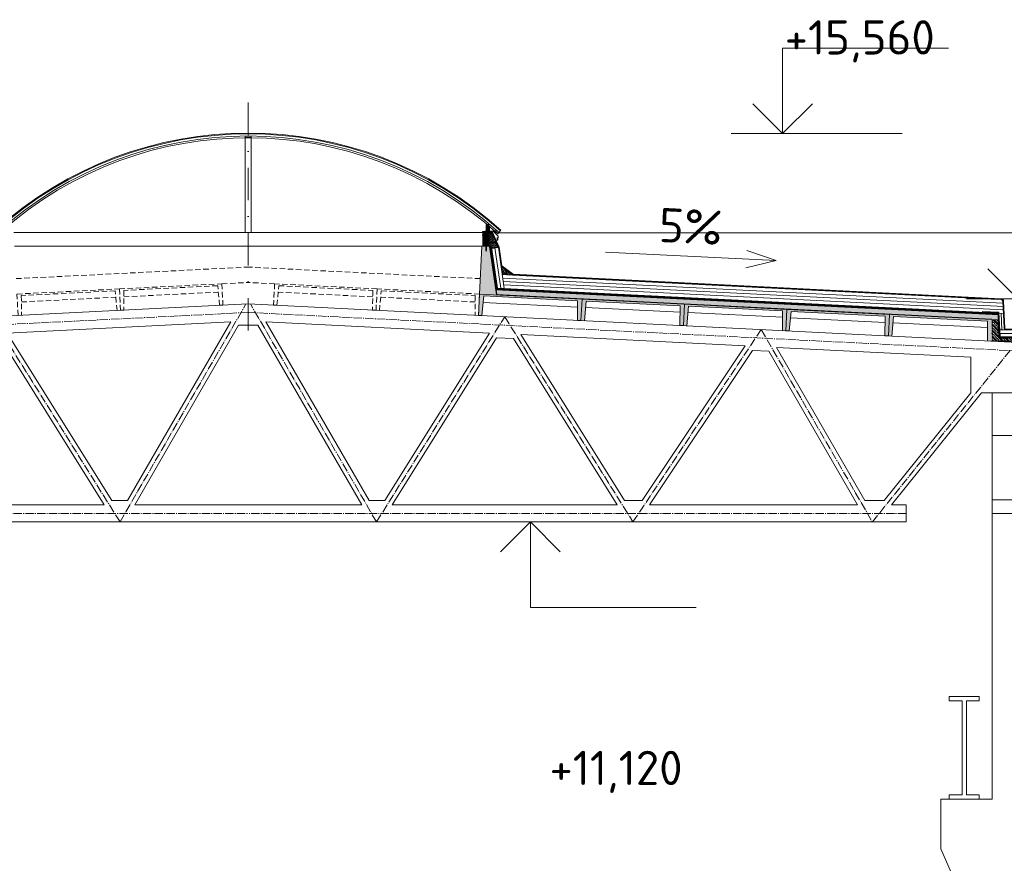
# Model space of a CAD drawing. Header units: millimetres. Extents: x -746391 to 410178, y -169697 to 100555.
# Tile 171 of 179: x 377954 to 389471, y -159378 to -149515. Entities that reach past the tile are written whole.
import ezdxf
from ezdxf.enums import TextEntityAlignment as Align

# ---------------------------------------------------------------- set-up
doc = ezdxf.new("R2010")
doc.units = ezdxf.units.MM
for name, pattern in [('AM_DIN_G_W050', [13.75, 9.75, -1.5, 1, -1.5]), ('CARKOVANA', [5, 3, -2]), ('CENTERX2', [101.6, 63.5, -12.7, 12.7, -12.7]), ('DASHDOT', [25.4, 12.7, -6.35, 0, -6.35]), ('HIDDEN', [9.525, 6.35, -3.175])]:
    doc.linetypes.add(name, pattern=pattern)
doc.layers.get('0').update_dxf_attribs({"color": 9})
doc.layers.add('_____detaily', color=9, linetype='Continuous')
doc.layers.add('A99_N_leg', color=9, linetype='Continuous')
for name, color, linetype, lineweight in [('A99_N_kce-pohl', 9, 'Continuous', 9), ('A99_N_kce-rez-sil', 9, 'Continuous', 18), ('A99_N_kce-rez-ten', 9, 'Continuous', 9), ('A99_N_koty-200-vysk', 9, 'Continuous', 9), ('A99_N_sraf', 9, 'Continuous', 0), ('A99_S_kce-pohl', 9, 'Continuous', 5), ('A99_S_kce-rez-sil', 9, 'Continuous', 15), ('A99_S_kce-rez-ten', 9, 'Continuous', 9), ('A99_S_osy', 9, 'CENTERX2', 5), ('A99_S_sraf', 9, 'Continuous', 9)]:
    doc.layers.add(name, color=color, linetype=linetype, lineweight=lineweight)
doc.styles.add('A99_kota', font='isocpeur.ttf', dxfattribs={"height": 2})
doc.styles.add('ad_popis 100', font='isocpeur.ttf', dxfattribs={"height": 200})
doc.linetypes.add('IZOLACE', pattern='A,0.00254,-2.54,[134,ltypeshp.shx,S=2.54,R=0,X=-2.54,Y=0],-5.08,[134,ltypeshp.shx,S=2.54,R=180,X=2.54,Y=0],-2.54', length=10.16254)

# ---------------------------------------------------------------- blocks, each defined once
blk = doc.blocks.new('*U27')
at = {"color": 0, "linetype": 'ByBlock', "lineweight": -2}
blk.add_line((-3, 0), (7, 0), dxfattribs=at)
for points in [[(-1.75, -1.75), (0, 0), (1.75, -1.75)], [(0, 0), (0, -5), (0, -5), (9.7, -5)]]:
    blk.add_lwpolyline(points, dxfattribs=at)
at = {"color": 0, "linetype": 'ByBlock', "lineweight": -2, "style": 'A99_kota'}
for tag, p in [('VYSKA', (9.2, -2.25)), ('POPIS', (9.2, -5.5))]:
    blk.add_attdef(tag, text='', height=2, dxfattribs=at).set_placement(p, align=Align.TOP_RIGHT)
blk = doc.blocks.new('*U21')
at = {"color": 0, "linetype": 'ByBlock', "lineweight": -2}
blk.add_line((-3, 0), (7, 0), dxfattribs=at)
for points in [[(0, 0), (0, 5), (0, 5), (9.7, 5)], [(-1.75, 1.75), (0, 0), (1.75, 1.75)]]:
    blk.add_lwpolyline(points, dxfattribs=at)
at = {"color": 0, "linetype": 'ByBlock', "lineweight": -2, "style": 'A99_kota'}
for tag, p in [('VYSKA', (9.2, 7.75)), ('POPIS', (9.2, 4.5))]:
    blk.add_attdef(tag, text='', height=2, dxfattribs=at).set_placement(p, align=Align.TOP_RIGHT)
blk = doc.blocks.new('Befestiger_gross')
at = {"layer": '_____detaily', "linetype": 'Continuous', "lineweight": -2}
for p, q in [((1, -1), (0, 0)), ((1, 0), (0, 0)), ((1, -1), (0, 0)), ((1, 0), (0, 0)), ((2, 0), (1, 0)), ((1, 0), (1, 0)), ((1, 0), (1, 0)), ((2, 0), (1, 0)), ((1, 0), (1, 0)), ((1, 0), (1, 0)), ((2, 1), (2, 0)), ((2, 1), (2, 0)), ((2, 1), (2, 0)), ((2, -1), (2, 1)), ((3, 0), (2, 0)), ((3, 0), (2, 0)), ((3, 1), (4, 0)), ((3, 1), (3, 0)), ((3, 1), (4, 0)), ((3, -1), (3, 1)), ((4, -1), (5, 1)), ((5, 0), (4, 0)), ((5, 0), (4, 0)), ((5, 1), (5, 0)), ((6, 0), (5, 0)), ((5, 0), (5, 1)), ((5, -1), (6, 1)), ((5, 1), (5, 0)), ((6, 0), (5, 0)), ((7, 1), (6, 1)), ((6, 1), (6, 1)), ((6, 1), (6, 1)), ((6, 0), (6, 1)), ((7, 1), (6, 1)), ((6, 1), (6, 1)), ((6, 1), (6, 1)), ((6, -1), (7, 1)), ((7, 1), (7, 1)), ((8, 1), (7, 1)), ((7, 1), (7, 1)), ((7, 1), (7, 1)), ((8, 1), (7, 1)), ((8, 1), (8, 1)), ((9, 1), (8, 1)), ((8, 1), (8, 1)), ((8, 1), (8, 1)), ((8, -1), (8, 1)), ((9, 1), (8, 1)), ((9, 1), (10, 1)), ((9, 1), (9, 1)), ((9, 1), (10, 1)), ((9, -1), (9, 1)), ((10, 1), (10, 1)), ((11, 1), (10, 1)), ((10, -1), (11, 1)), ((10, 1), (10, 1)), ((11, 1), (11, 0)), ((11, 1), (11, 0)), ((11, -1), (12, 1)), ((12, 0), (11, 0)), ((12, 0), (11, 0)), ((12, 1), (12, 0)), ((12, 1), (12, 0)), ((12, 1), (12, 0)), ((12, -1), (13, 1)), ((13, 0), (12, 0)), ((13, 0), (12, 0)), ((13, 1), (13, 0)), ((14, 0), (13, 0)), ((13, 1), (13, 0)), ((13, 1), (13, 0)), ((14, 0), (13, 0)), ((15, 1), (14, 1)), ((14, 1), (14, 1)), ((14, 1), (14, 1)), ((14, 1), (14, 0)), ((15, 1), (14, 1)), ((14, 1), (14, 1)), ((14, 1), (14, 1)), ((14, -1), (14, 1)), ((15, 1), (16, 1)), ((15, 1), (15, 1)), ((15, 1), (16, 1)), ((15, -1), (15, 1)), ((16, 1), (16, 1)), ((17, 1), (16, 1)), ((16, 1), (16, 1)), ((16, -1), (17, 1)), ((17, 1), (17, 1)), ((18, 1), (17, 1)), ((17, 1), (17, 1)), ((18, 1), (17, 1)), ((17, -1), (18, 1)), ((18, 1), (18, 1)), ((19, 1), (18, 1)), ((18, 1), (18, 1)), ((18, 1), (18, 1)), ((19, 1), (18, 1)), ((18, -1), (19, 1)), ((20, 1), (19, 1)), ((19, 1), (19, 1)), ((19, 1), (19, 1)), ((20, 1), (19, 1)), ((19, -1), (20, 1)), ((19, 1), (19, 1)), ((21, 1), (20, 1)), ((20, 1), (20, 1)), ((20, 1), (20, 1)), ((20, 1), (20, 1)), ((21, 1), (20, 1)), ((20, 1), (20, 1)), ((20, 1), (20, 1)), ((21, 1), (21, 1)), ((22, 1), (21, 1)), ((21, 1), (21, 1)), ((21, 1), (21, 1)), ((21, -1), (21, 1)), ((22, 1), (21, 1)), ((22, 1), (23, 1)), ((22, 1), (22, 1)), ((22, 1), (23, 1)), ((22, -1), (22, 1)), ((24, 1), (23, 1)), ((24, 1), (23, 1)), ((23, -1), (24, 1)), ((24, 1), (24, 1)), ((25, 1), (24, 1)), ((24, 1), (24, 1)), ((24, 1), (24, 1)), ((25, 1), (24, 1)), ((24, -1), (25, 1)), ((25, 1), (25, 1)), ((26, 1), (25, 1)), ((25, 1), (25, 1)), ((25, 1), (25, 1)), ((26, 1), (25, 1)), ((25, -1), (26, 1)), ((26, 1), (26, 1)), ((27, 1), (26, 1)), ((26, 1), (26, 1)), ((26, 1), (26, 1)), ((27, 1), (26, 1)), ((28, 0), (27, 0)), ((27, 1), (27, 0)), ((27, 1), (27, 1)), ((28, 0), (27, 0)), ((27, 1), (27, 0)), ((27, -1), (27, 1)), ((28, 1), (29, 0)), ((28, 1), (28, 0)), ((28, 1), (29, 0)), ((28, -1), (28, 1)), ((29, 0), (29, 0)), ((29, 0), (29, 0)), ((30, 1), (29, 0)), ((29, 0), (29, 0)), ((29, 0), (29, 0)), ((29, -1), (30, 1)), ((30, 1), (30, 0)), ((31, 0), (30, 0)), ((30, 1), (30, 0)), ((31, 0), (30, 0)), ((30, -1), (31, 1)), ((31, 1), (31, 0)), ((32, 0), (31, 0)), ((31, 1), (31, 0)), ((31, 1), (31, 0)), ((32, 0), (31, 0)), ((31, -1), (32, 1)), ((32, 1), (32, 0)), ((33, 0), (32, 0)), ((32, 1), (32, 0)), ((32, 1), (32, 0)), ((33, 0), (32, 0)), ((32, -1), (33, 1)), ((33, 1), (33, 0)), ((34, 0), (33, 0)), ((33, 1), (33, 0)), ((33, 1), (33, 0)), ((34, 0), (33, 0)), ((34, 1), (34, 0)), ((36, 0), (34, 0)), ((34, 1), (34, 0)), ((34, -1), (34, 1)), ((34, 1), (34, 0)), ((36, 0), (34, 0)), ((36, 0), (37, 1)), ((36, 0), (37, 1)), ((37, -1), (37, 1)), ((37, -1), (37, 1)), ((2, -1), (1, -1)), ((2, -1), (1, -1)), ((2, -1), (2, -1)), ((3, -1), (2, -1)), ((2, -1), (2, -1)), ((2, -1), (2, -1)), ((3, -1), (2, -1)), ((3, -1), (3, -1)), ((4, -1), (3, -1)), ((3, -1), (3, -1)), ((3, -1), (3, -1)), ((4, -1), (3, -1)), ((5, 0), (4, 0)), ((4, 0), (4, -1)), ((5, 0), (4, 0)), ((4, -1), (4, -1)), ((4, -1), (4, -1)), ((6, 0), (5, 0)), ((5, 0), (5, -1)), ((5, 0), (5, -1)), ((6, 0), (5, 0)), ((5, 0), (5, -1)), ((6, 0), (6, -1)), ((7, 0), (6, -1)), ((6, 0), (6, -1)), ((7, 0), (7, 0)), ((7, 0), (8, -1)), ((7, 0), (7, 0)), ((7, 0), (8, -1)), ((9, 0), (8, 0)), ((8, 0), (8, -1)), ((9, 0), (8, 0)), ((9, 0), (9, -1)), ((10, 0), (9, 0)), ((9, 0), (9, -1)), ((9, 0), (9, -1)), ((10, 0), (9, 0)), ((10, 0), (10, -1)), ((10, 0), (10, -1)), ((11, -1), (10, -1)), ((10, -1), (10, -1)), ((11, -1), (10, -1)), ((11, -1), (11, -1)), ((12, -1), (11, -1)), ((11, -1), (11, -1)), ((11, -1), (11, -1)), ((12, -1), (11, -1)), ((13, 0), (12, -1)), ((12, -1), (12, -1)), ((12, -1), (12, -1)), ((13, 0), (13, 0)), ((13, 0), (14, -1)), ((13, 0), (13, 0)), ((13, 0), (14, -1)), ((15, 0), (14, 0)), ((14, 0), (14, -1)), ((15, 0), (14, 0)), ((15, 0), (15, -1)), ((16, 0), (15, 0)), ((15, 0), (15, -1)), ((15, 0), (15, -1)), ((16, 0), (15, 0)), ((16, 0), (16, -1)), ((17, 0), (16, 0)), ((16, 0), (16, -1)), ((16, 0), (16, -1)), ((17, 0), (16, 0)), ((17, 0), (17, -1)), ((18, 0), (17, 0)), ((17, 0), (17, -1)), ((17, 0), (17, -1)), ((18, 0), (17, 0)), ((19, 0), (18, 0)), ((18, 0), (18, -1)), ((18, 0), (18, -1)), ((19, 0), (18, 0)), ((18, 0), (18, -1)), ((19, 0), (19, -1)), ((20, 0), (19, -1)), ((19, 0), (19, -1)), ((21, 0), (20, 0)), ((21, 0), (20, 0)), ((21, 0), (21, -1)), ((22, 0), (21, 0)), ((21, 0), (21, -1)), ((21, 0), (21, -1)), ((22, 0), (21, 0)), ((22, 0), (22, -1)), ((23, 0), (22, 0)), ((22, 0), (22, -1)), ((22, 0), (22, -1)), ((23, 0), (22, 0)), ((23, 0), (23, -1)), ((24, 0), (23, 0)), ((23, 0), (23, -1)), ((23, 0), (23, -1)), ((24, 0), (23, 0)), ((24, 0), (24, -1)), ((25, 0), (24, 0)), ((24, 0), (24, -1)), ((24, 0), (24, -1)), ((25, 0), (24, 0)), ((25, 0), (25, -1)), ((25, 0), (25, -1)), ((26, -1), (25, -1)), ((26, -1), (27, -1)), ((26, -1), (26, -1)), ((26, -1), (27, -1)), ((26, -1), (26, -1)), ((28, -1), (27, -1)), ((27, -1), (27, -1)), ((28, -1), (27, -1)), ((29, -1), (28, -1)), ((28, -1), (28, -1)), ((28, -1), (28, -1)), ((29, -1), (28, -1)), ((28, -1), (28, -1)), ((29, -1), (29, -1)), ((30, -1), (29, -1)), ((29, -1), (29, -1)), ((29, -1), (29, -1)), ((30, -1), (29, -1)), ((30, -1), (30, -1)), ((31, -1), (30, -1)), ((30, -1), (30, -1)), ((30, -1), (30, -1)), ((31, -1), (30, -1)), ((31, -1), (31, -1)), ((32, -1), (31, -1)), ((31, -1), (31, -1)), ((31, -1), (31, -1)), ((32, -1), (31, -1)), ((32, -1), (32, -1)), ((33, -1), (32, -1)), ((32, -1), (32, -1)), ((34, -1), (33, -1)), ((34, -1), (33, -1)), ((37, -1), (34, -1)), ((34, -1), (34, -1)), ((37, -1), (34, -1)), ((34, -1), (34, -1)), ((34, -1), (34, -1)), ((37, -1), (37, -1)), ((37, -1), (37, -1))]:
    blk.add_line(p, q, dxfattribs=at)

msp = doc.modelspace()

# ---------------------------------------------------------------- hatches: boundary and pattern name
at = {"layer": 'A99_N_kce-rez-ten', "lineweight": 0, "transparency": 33554562}
h = msp.add_hatch(dxfattribs=at)
h.set_pattern_fill('ANSI31', color=1, scale=50, angle=-90)
h.set_pattern_definition([(45, (343442.8334, -156582.5), (-4.4194174, 4.4194174), [])])
h.paths.add_polyline_path([(383385, -152002.5), (383385, -152162.5), (383370, -152162.5), (383370, -152002.5)])
h = msp.add_hatch(dxfattribs=at)
h.set_pattern_fill('ANSI31', color=1, scale=50, angle=-90)
h.set_pattern_definition([(45, (343370.3334, -156582.5), (-4.4194174, 4.4194174), [])])
h.paths.add_polyline_path([(383480, -152022.5), (383385, -152022.5), (383385, -152002.5), (383472.5, -152002.5)])
at = {"layer": 'A99_N_kce-rez-ten', "lineweight": 0}
for points in [[(383410, -151983.2), (383425, -151983.2), (383425, -151984.2), (383410, -151984.2)], [(383410, -152025.5), (383425, -152025.5), (383425, -152024.5), (383410, -152024.5)], [(383402.5, -152151.5), (383417.5, -152151.5), (383417.5, -152152.5), (383402.5, -152152.5)]]:
    msp.add_hatch(color=1, dxfattribs=at).paths.add_polyline_path(points)
at = {"layer": 'A99_N_kce-rez-ten', "linetype": 'Continuous', "lineweight": 0}
h = msp.add_hatch(dxfattribs=at)
h.set_pattern_fill('HONEY', color=1, scale=0.25, angle=-90, style=2)
h.set_pattern_definition([(360, (-672686, 52678), (9.375, 5.41265875), [6.25, -12.5]), (120, (-672686, 52678), (-9.37499998, 5.412658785), [6.25, -12.5]), (60, (-672686, 52678), (2e-08, 10.825317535), [-12.5, 6.25])])
h.paths.add_polyline_path([(383441, -151986), (383411, -151986), (383411, -151911), (383437, -151911), (383437.5, -151968.5), (383441, -151968.5)])
h = msp.add_hatch(dxfattribs=at)
h.set_pattern_fill('HONEY', color=1, scale=0.25, angle=-90, style=2)
h.set_pattern_definition([(360, (-672660, 52557.5), (9.375, 5.41265875), [6.25, -12.5]), (120, (-672660, 52557.5), (-9.37499998, 5.412658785), [6.25, -12.5]), (60, (-672660, 52557.5), (2e-08, 10.825317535), [-12.5, 6.25])])
h.paths.add_polyline_path([(383443, -152024.5), (383442, -152160.5), (383387, -152160.5), (383387, -152024.5)])
at = {"layer": 'A99_N_sraf', "lineweight": 0, "transparency": 33554562}
h = msp.add_hatch(dxfattribs=at)
h.set_pattern_fill('HONEY', color=1, scale=75, angle=-90)
h.set_pattern_definition([(270, (344327.5, 52557.5), (8.11898812, -14.0625), [9.375, -18.75]), (30, (344327.5, 52557.5), (8.11898818, 14.06249997), [9.375, -18.75]), (330, (344327.5, 52557.5), (16.2379763, -3e-08), [-18.75, 9.375])])
h.paths.add_polyline_path([(383445, -152022.5), (383483.9, -152022.5), (383553.2, -152178), (383474, -152189.4), (383445, -152162.5)])
h = msp.add_hatch(dxfattribs=at)
h.set_pattern_fill('HONEY', color=1, scale=75, angle=-90)
h.set_pattern_definition([(182.86, (377480.347, -152504.48), (-13.639882, -8.810534), [9.375, -18.75]), (302.86, (377480.347, -152504.48), (14.450087, -7.407217), [9.375, -18.75]), (242.86, (377480.347, -152504.48), (0.810205, -16.217751), [-18.75, 9.375])])
h.paths.add_polyline_path([(383720.6, -152501.8), (383599.3, -152495.7), (383585.2, -152399)])
at = {"layer": 'A99_S_sraf', "lineweight": 0, "transparency": 33554687}
h = msp.add_hatch(dxfattribs=at)
h.set_pattern_fill('ZELEZOBETON', color=256, scale=10, angle=-90)
h.set_pattern_definition([(45, (325417.5, -156297.5), (-35.35534, 35.35534), []), (45, (325431.64, -156297.5), (-35.35534, 35.35534), []), (45, (325459.926, -156297.5), (-21.213203, 49.497475), [20, -10, 0, -10])])
h.paths.add_polyline_path([(389325.4, -153022.1), (389322.3, -153083), (389315.5, -153220.6), (389312.9, -153271.8), (389272.9, -153269.8), (389274.4, -153039.6), (388175.8, -152984.7), (388154.3, -153213.9), (388074.4, -153209.9), (388075.9, -152979.7), (386977.3, -152924.8), (386955.8, -153153.9), (386875.9, -153149.9), (386877.4, -152919.8), (385778.8, -152864.9), (385757.3, -153094), (385677.4, -153090), (385678.9, -152859.9), (384580.3, -152805.1), (384558.8, -153034.3), (384478.9, -153030.1), (384480.4, -152800.1), (383381.8, -152745.2), (383360.3, -152974.1), (383320.4, -152972.1), (383360.8, -152163.4), (383450.7, -152167.9), (383532.6, -152732.7)])
at = {"layer": 'A99_S_sraf', "linetype": 'Continuous', "lineweight": 0, "ltscale": 2, "transparency": 33554562}
h = msp.add_hatch(dxfattribs=at)
h.set_pattern_fill('BETON-LEHKY', color=256, scale=10, angle=-90)
h.set_pattern_definition([(47.86, (353943.26, -153011.388), (-29.660305, 26.83778), []), (2.86, (353987.61, -152995.907), (26.837778, 29.660305), [5, -51.568542]), (47.86, (353992.604, -152995.657), (-29.660305, 26.83778), [5, -35]), (92.86, (353995.958, -152991.95), (-29.660305, 26.837778), [5, -51.568542]), (137.86, (353995.71, -152986.956), (-26.83778, -29.660305), [5, -35]), (2.86, (353987.008, -152983.85), (26.837778, 29.660305), [5, -51.568542]), (47.86, (353983.653, -152987.56), (-29.660305, 26.83778), [5, -35]), (92.86, (353983.902, -152992.552), (-29.660305, 26.837778), [5, -51.568542]), (137.86, (353987.61, -152995.907), (-26.83778, -29.660305), [5, -35]), (47.86, (353999.87, -152978.63), (-29.660305, 26.83778), [10, -30])])
h.paths.add_polyline_path([(389408.3, -152966.1), (383545.6, -152673.3), (383542.8, -152728.2), (389405.5, -153021.1)])
at = {"layer": 'A99_S_sraf', "lineweight": 0, "transparency": 33554687}
h = msp.add_hatch(dxfattribs=at)
h.set_pattern_fill('ZELEZOBETON', color=256, scale=10, angle=-90)
h.set_pattern_definition([(315, (-199372.5, 136312.5), (35.355339, 35.355339), []), (315, (-199372.5, 136298.36), (35.355339, 35.355339), []), (315, (-199372.5, 136270.074), (49.4974747, 21.2132034), [20, -10, 0, -10])])
h.paths.add_polyline_path([(389627.5, -153272.5), (389627.5, -153237.5), (389407.5, -153237.5), (389397.5, -153022.5), (389327.5, -153022.5), (389327.5, -153272.5)])
h.paths.add_polyline_path([(389927.5, -153272.5), (389927.5, -153022.5), (389857.5, -153022.5), (389847.5, -153237.5), (389627.5, -153237.5), (389627.5, -153272.5)])

# ---------------------------------------------------------------- linework, layer by layer
at = {"layer": 'A99_N_kce-pohl', "lineweight": 5}
for points in [[(380592.5, -150892.5), (380592.5, -152002.5)], [(380662.5, -150892.5), (380662.5, -152002.5)], [(377887, -152002.5), (380627.5, -152002.5)], [(383370, -152002.5), (380627.5, -152002.5)], [(383537.5, -152062.5), (383537.5, -152092.5), (383547.5, -152092.5), (383552.5, -152047.5), (383492.5, -151987.5), (383447.5, -151987.5), (383447.5, -151957.5)]]:
    msp.add_lwpolyline(points, dxfattribs=at)
at = {"layer": 'A99_N_kce-pohl', "linetype": 'Continuous'}
for points in [[(383517.1, -151991.8), (383547, -152018.5), (383560.3, -152003.5), (383530.4, -151976.9)], [(383520.6, -151991.6), (383546.8, -152014.9), (383556.7, -152003.7), (383530.6, -151980.4)]]:
    msp.add_lwpolyline(points, close=True, dxfattribs=at)
for points in [[(383547, -152018.5), (383517.1, -151991.8)], [(383560.3, -152003.5), (383583.6, -151977.4)]]:
    msp.add_lwpolyline(points, dxfattribs=at)
at = {"layer": 'A99_N_kce-pohl'}
msp.add_lwpolyline([(383547.5, -152007.3), (395697.5, -152007.3)], dxfattribs=at)
at = {"layer": 'A99_N_kce-pohl', "linetype": 'Continuous', "lineweight": 0}
msp.add_lwpolyline([(383553.2, -152178), (383483.9, -152022.5), (383445, -152022.5), (383445, -152162.5), (383474, -152189.4)], close=True, dxfattribs=at)
at = {"layer": 'A99_N_kce-pohl', "linetype": 'Continuous', "lineweight": 5}
for radius, start, end in [(4410, 47.90791, 132.09209), (4355, 47.90451, 131.56924)]:
    msp.add_arc((380627.5, -155250), radius, start, end, dxfattribs=at)
at = {"layer": 'A99_N_kce-rez-sil', "color": 1, "lineweight": 9}
msp.add_lwpolyline([(380592.5, -150877.5), (380592.5, -150892.5), (380662.5, -150892.5), (380662.5, -150877.5)], close=True, dxfattribs=at)
at = {"layer": 'A99_N_kce-rez-sil', "color": 1, "linetype": 'Continuous', "lineweight": 5}
for radius, start, end in [(4400, 47.90791, 132.09209), (4375, 47.90603, 132.09397)]:
    msp.add_arc((380627.5, -155250), radius, start, end, dxfattribs=at)
at = {"layer": 'A99_N_kce-rez-ten', "color": 1, "lineweight": 0}
for p, q in [((383413.1, -151981.9), (383409.5, -151982.2)), ((383409.5, -151983.2), (383409.5, -151982.2)), ((383409.5, -151983.2), (383409.5, -151982.2)), ((383425.5, -151983.2), (383409.5, -151983.2)), ((383410, -151983.2), (383425, -151983.2)), ((383410, -151984.2), (383410, -151983.2)), ((383425, -151984.2), (383410, -151984.2)), ((383412.5, -151981.9), (383412.5, -151981.4)), ((383412.5, -151981.4), (383422.5, -151981.4)), ((383412.5, -151981.9), (383422.5, -151981.9)), ((383413.1, -151981.1), (383413.1, -151978.7)), ((383413.1, -151981.9), (383421.8, -151981.9)), ((383413.9, -151977.9), (383421, -151977.9)), ((383414.4, -152022.5), (383414.4, -151984.2)), ((383415.5, -151981), (383415.5, -151978.7)), ((383415.5, -151981.1), (383415.5, -151978.7)), ((383419.4, -151981.1), (383419.4, -151978.7)), ((383420.7, -152022.5), (383420.7, -151984.2)), ((383421.8, -151981.1), (383421.8, -151978.7)), ((383425.5, -151982.2), (383421.8, -151981.9)), ((383422.5, -151981.9), (383422.5, -151981.4)), ((383425, -151983.2), (383425, -151984.2)), ((383425, -151984.2), (383425, -151983.2)), ((383425.5, -151983.2), (383425.5, -151982.2)), ((383425.5, -151983.2), (383425.5, -151982.2)), ((383409.5, -152025.5), (383409.5, -152026.5)), ((383425.5, -152025.5), (383409.5, -152025.5)), ((383409.5, -152025.5), (383409.5, -152026.5)), ((383413.1, -152026.9), (383409.5, -152026.5)), ((383425, -152024.5), (383410, -152024.5)), ((383410, -152024.5), (383410, -152025.5)), ((383410, -152025.5), (383425, -152025.5)), ((383412.5, -152026.9), (383412.5, -152027.4)), ((383412.5, -152026.9), (383422.5, -152026.9)), ((383412.5, -152027.4), (383422.5, -152027.4)), ((383413.1, -152026.9), (383421.8, -152026.9)), ((383413.1, -152027.7), (383413.1, -152030)), ((383413.9, -152030.8), (383421, -152030.8)), ((383415.3, -152030.8), (383414.4, -152031.3)), ((383420.7, -152032.4), (383414.4, -152031.3)), ((383415.3, -152031.8), (383414.4, -152031.3)), ((383415.3, -152032.6), (383414.4, -152033.1)), ((383420.7, -152034.2), (383414.4, -152033.1)), ((383415.3, -152033.6), (383414.4, -152033.1)), ((383415.3, -152034.4), (383414.4, -152034.9)), ((383420.7, -152036), (383414.4, -152034.9)), ((383415.3, -152035.4), (383414.4, -152034.9)), ((383415.3, -152036.2), (383414.4, -152036.7)), ((383420.7, -152037.8), (383414.4, -152036.7)), ((383415.3, -152037.2), (383414.4, -152036.7)), ((383415.3, -152038), (383414.4, -152038.5)), ((383420.7, -152039.6), (383414.4, -152038.5)), ((383415.3, -152039), (383414.4, -152038.5)), ((383415.3, -152039.8), (383414.4, -152040.3)), ((383420.7, -152041.4), (383414.4, -152040.3)), ((383415.3, -152040.8), (383414.4, -152040.3)), ((383415.3, -152041.6), (383414.4, -152042.1)), ((383420.7, -152043.2), (383414.4, -152042.1)), ((383415.3, -152042.6), (383414.4, -152042.1)), ((383415.3, -152043.4), (383414.6, -152043.7)), ((383419.8, -152043.7), (383414.6, -152043.7)), ((383419.8, -152031.9), (383415.3, -152030.8)), ((383419.8, -152032.9), (383415.3, -152031.8)), ((383415.3, -152032.6), (383415.3, -152031.8)), ((383419.8, -152033.7), (383415.3, -152032.6)), ((383419.8, -152034.7), (383415.3, -152033.6)), ((383415.3, -152034.4), (383415.3, -152033.6)), ((383419.8, -152035.5), (383415.3, -152034.4)), ((383419.8, -152036.5), (383415.3, -152035.4)), ((383415.3, -152036.2), (383415.3, -152035.4)), ((383419.8, -152037.3), (383415.3, -152036.2)), ((383419.8, -152038.3), (383415.3, -152037.2)), ((383415.3, -152038), (383415.3, -152037.2)), ((383419.8, -152039.1), (383415.3, -152038)), ((383419.8, -152040.1), (383415.3, -152039)), ((383415.3, -152039.8), (383415.3, -152039)), ((383419.8, -152040.9), (383415.3, -152039.8)), ((383419.8, -152041.9), (383415.3, -152040.8)), ((383415.3, -152041.6), (383415.3, -152040.8)), ((383419.8, -152042.7), (383415.3, -152041.6)), ((383419.8, -152043.7), (383415.3, -152042.6)), ((383415.3, -152043.4), (383415.3, -152042.6)), ((383416.7, -152043.7), (383415.3, -152043.4)), ((383415.4, -152044.4), (383415.3, -152043.7)), ((383419.6, -152044.4), (383415.4, -152044.4)), ((383415.5, -152027.7), (383415.5, -152030)), ((383415.5, -152027.7), (383415.5, -152030)), ((383419.4, -152027.7), (383419.4, -152030)), ((383419.8, -152043.7), (383419.6, -152044.4)), ((383419.8, -152031.9), (383419.8, -152031.1)), ((383420.7, -152032.4), (383419.8, -152031.9)), ((383420.7, -152032.4), (383419.8, -152032.9)), ((383419.8, -152033.7), (383419.8, -152032.9)), ((383420.7, -152034.2), (383419.8, -152033.7)), ((383420.7, -152034.2), (383419.8, -152034.7)), ((383419.8, -152035.5), (383419.8, -152034.7)), ((383420.7, -152036), (383419.8, -152035.5)), ((383420.7, -152036), (383419.8, -152036.5)), ((383419.8, -152037.3), (383419.8, -152036.5)), ((383420.7, -152037.8), (383419.8, -152037.3)), ((383420.7, -152037.8), (383419.8, -152038.3)), ((383419.8, -152039.1), (383419.8, -152038.3)), ((383420.7, -152039.6), (383419.8, -152039.1)), ((383420.7, -152039.6), (383419.8, -152040.1)), ((383419.8, -152040.9), (383419.8, -152040.1)), ((383420.7, -152041.4), (383419.8, -152040.9)), ((383420.7, -152041.4), (383419.8, -152041.9)), ((383419.8, -152042.7), (383419.8, -152041.9)), ((383420.7, -152043.2), (383419.8, -152042.7)), ((383420.7, -152043.2), (383419.8, -152043.7)), ((383425.5, -152026.5), (383421.8, -152026.9)), ((383421.8, -152027.7), (383421.8, -152030)), ((383422.5, -152026.9), (383422.5, -152027.4)), ((383425, -152025.5), (383425, -152024.5)), ((383425, -152024.5), (383425, -152025.5)), ((383425.5, -152025.5), (383425.5, -152026.5)), ((383425.5, -152025.5), (383425.5, -152026.5)), ((383405.6, -152150.1), (383402, -152150.5)), ((383402, -152151.5), (383402, -152150.5)), ((383402, -152151.5), (383402, -152150.5)), ((383418, -152151.5), (383402, -152151.5)), ((383402.5, -152151.5), (383417.5, -152151.5)), ((383402.5, -152152.5), (383402.5, -152151.5)), ((383417.5, -152152.5), (383402.5, -152152.5)), ((383405, -152150.1), (383405, -152149.6)), ((383405, -152149.6), (383415, -152149.6)), ((383405, -152150.1), (383415, -152150.1)), ((383405.6, -152149.3), (383405.6, -152147)), ((383405.6, -152150.1), (383414.3, -152150.1)), ((383406.4, -152146.2), (383413.5, -152146.2)), ((383406.9, -152199.8), (383406.9, -152152.5)), ((383413.2, -152200.2), (383406.9, -152199.1)), ((383407.8, -152200.4), (383406.9, -152200.9)), ((383413.2, -152202), (383406.9, -152200.9)), ((383407.8, -152201.4), (383406.9, -152200.9)), ((383407.8, -152202.2), (383406.9, -152202.7)), ((383413.2, -152203.8), (383406.9, -152202.7)), ((383407.8, -152203.2), (383406.9, -152202.7)), ((383407.8, -152204), (383406.9, -152204.5)), ((383413.2, -152205.6), (383406.9, -152204.5)), ((383407.8, -152205), (383406.9, -152204.5)), ((383407.8, -152205.8), (383406.9, -152206.3)), ((383413.2, -152207.4), (383406.9, -152206.3)), ((383407.8, -152206.8), (383406.9, -152206.3)), ((383407.8, -152207.6), (383406.9, -152208.1)), ((383413.2, -152209.2), (383406.9, -152208.1)), ((383407.8, -152208.6), (383406.9, -152208.1)), ((383407.8, -152209.4), (383406.9, -152209.9)), ((383413.2, -152211), (383406.9, -152209.9)), ((383407.8, -152210.4), (383406.9, -152209.9)), ((383407.8, -152211.2), (383407.1, -152211.5)), ((383412.3, -152211.5), (383407.1, -152211.5)), ((383412.3, -152200.7), (383407.8, -152199.6)), ((383407.8, -152200.4), (383407.8, -152199.6)), ((383412.3, -152201.5), (383407.8, -152200.4)), ((383412.3, -152202.5), (383407.8, -152201.4)), ((383407.8, -152202.2), (383407.8, -152201.4)), ((383412.3, -152203.3), (383407.8, -152202.2)), ((383412.3, -152204.3), (383407.8, -152203.2)), ((383407.8, -152204), (383407.8, -152203.2)), ((383412.3, -152205.1), (383407.8, -152204)), ((383412.3, -152206.1), (383407.8, -152205)), ((383407.8, -152205.8), (383407.8, -152205)), ((383412.3, -152206.9), (383407.8, -152205.8)), ((383412.3, -152207.9), (383407.8, -152206.8)), ((383407.8, -152207.6), (383407.8, -152206.8)), ((383412.3, -152208.7), (383407.8, -152207.6)), ((383412.3, -152209.7), (383407.8, -152208.6)), ((383407.8, -152209.4), (383407.8, -152208.6)), ((383412.3, -152210.5), (383407.8, -152209.4)), ((383412.3, -152211.5), (383407.8, -152210.4)), ((383407.8, -152211.2), (383407.8, -152210.4)), ((383409.2, -152211.5), (383407.8, -152211.2)), ((383407.9, -152212.2), (383407.8, -152211.5)), ((383412.1, -152212.2), (383407.9, -152212.2)), ((383408, -152149.3), (383408, -152147)), ((383408, -152149.3), (383408, -152147)), ((383411.9, -152149.3), (383411.9, -152147)), ((383412.3, -152211.5), (383412.1, -152212.2)), ((383413.2, -152200.2), (383412.3, -152199.7)), ((383413.2, -152200.2), (383412.3, -152200.7)), ((383412.3, -152201.5), (383412.3, -152200.7)), ((383413.2, -152202), (383412.3, -152201.5)), ((383413.2, -152202), (383412.3, -152202.5)), ((383412.3, -152203.3), (383412.3, -152202.5)), ((383413.2, -152203.8), (383412.3, -152203.3)), ((383413.2, -152203.8), (383412.3, -152204.3)), ((383412.3, -152205.1), (383412.3, -152204.3)), ((383413.2, -152205.6), (383412.3, -152205.1)), ((383413.2, -152205.6), (383412.3, -152206.1)), ((383412.3, -152206.9), (383412.3, -152206.1)), ((383413.2, -152207.4), (383412.3, -152206.9)), ((383413.2, -152207.4), (383412.3, -152207.9)), ((383412.3, -152208.7), (383412.3, -152207.9)), ((383413.2, -152209.2), (383412.3, -152208.7)), ((383413.2, -152209.2), (383412.3, -152209.7)), ((383412.3, -152210.5), (383412.3, -152209.7)), ((383413.2, -152211), (383412.3, -152210.5)), ((383413.2, -152211), (383412.3, -152211.5)), ((383413.2, -152199.8), (383413.2, -152152.5)), ((383414.3, -152149.3), (383414.3, -152147)), ((383418, -152150.5), (383414.3, -152150.1)), ((383415, -152150.1), (383415, -152149.6)), ((383417.5, -152151.5), (383417.5, -152152.5)), ((383417.5, -152152.5), (383417.5, -152151.5)), ((383418, -152151.5), (383418, -152150.5)), ((383418, -152151.5), (383418, -152150.5))]:
    msp.add_line(p, q, dxfattribs=at)
at = {"layer": 'A99_N_kce-rez-ten', "linetype": 'CARKOVANA', "lineweight": 0, "ltscale": 15, "const_width": 5}
for points in [[(389627.5, -153135), (389487.2, -153135, -0.400665), (389474.8, -153123.1), (389460, -152805.9, 0.3862539), (389433.9, -152779.7), (383723.3, -152494.4), (383592.2, -152394.9), (383560.4, -152175.9), (383479.9, -151995), (383370, -151995)], [(389627.5, -153140), (389487.2, -153140, -0.400665), (389469.8, -153123.3), (389455, -152806.1, 0.3862539), (389433.7, -152784.7), (383721.5, -152499.3), (383587.5, -152397.6), (383555.6, -152177.3), (383476.6, -152000), (383370, -152000)]]:
    msp.add_lwpolyline(points, format="xyb", dxfattribs=at)
at = {"layer": 'A99_N_kce-rez-ten', "color": 1, "linetype": 'Continuous', "lineweight": 0}
for points in [[(383445, -151990), (383450, -151990), (383450, -151992.5), (383370, -151992.5), (383370, -152002.5), (383368, -152002.5), (383368, -151990), (383445, -151990)], [(383370, -152162.5), (383370, -152002.5), (383385, -152002.5), (383385, -152162.5)], [(383480.5, -152022.5), (383385, -152022.5), (383385, -152002.5), (383472, -152002.5)], [(383441, -151986), (383411, -151986), (383411, -151911), (383441, -151911)], [(383441, -151968.5), (383437.5, -151968.5), (383437.5, -151911), (383441, -151911)], [(383385, -152044.5), (383385, -152022.5), (383445, -152022.5), (383445, -152162.5), (383385, -152162.5), (383385, -152140.5), (383387, -152140.5), (383387, -152160.5), (383443, -152160.5), (383443, -152024.5), (383387, -152024.5), (383387, -152044.5)]]:
    msp.add_lwpolyline(points, close=True, dxfattribs=at)
at = {"layer": 'A99_N_kce-rez-ten', "linetype": 'Continuous', "lineweight": 0, "ltscale": 0.5}
for points in [[(389627.5, -153132.5), (389487.2, -153132.5, -0.400665), (389477.3, -153123), (389462.5, -152805.8, 0.3862539), (389434, -152777.2), (383724.2, -152491.9), (383594.5, -152393.5), (383562.8, -152175.2), (383481.5, -151992.5), (383370, -151992.5)], [(389627.5, -153137.5), (389487.2, -153137.5, -0.400665), (389472.3, -153123.2), (389457.5, -152806, 0.3862539), (389433.8, -152782.2), (383722.4, -152496.9), (383589.9, -152396.2), (383558, -152176.6), (383478.2, -151997.5), (383370, -151997.5)], [(389627.5, -153142.5), (389487.2, -153142.5, -0.400665), (389467.3, -153123.4), (389452.5, -152806.2, 0.3862539), (389433.5, -152787.2), (383720.6, -152501.8), (383585.2, -152399), (383553.2, -152178), (383475, -152002.5), (383370, -152002.5)]]:
    msp.add_lwpolyline(points, format="xyb", dxfattribs=at)
at = {"layer": 'A99_N_kce-rez-ten', "linetype": 'Continuous', "lineweight": 0}
for points in [[(383370, -151997.5), (383478.2, -151997.5), (383558, -152176.6), (383589.9, -152396.2), (383722.4, -152496.9), (389393.9, -152780.2)], [(383370, -152002.5), (383475, -152002.5), (383553.2, -152178), (383585.2, -152399), (383720.6, -152501.8), (389393.6, -152785.2)], [(389210, -152926.2), (389408.5, -152936.1)], [(389408.5, -152936.1), (389421.8, -153222.5), (389627.5, -153222.5)], [(389409, -153161.4), (389412.3, -153232.5), (389399.7, -152962.8)], [(389399.9, -152965.7), (389412.3, -153232.5), (389627.5, -153232.5)]]:
    msp.add_lwpolyline(points, dxfattribs=at)
at = {"layer": 'A99_N_kce-rez-ten', "color": 1, "linetype": 'Continuous', "lineweight": 0}
msp.add_lwpolyline([(383445, -151940), (383441, -151940), (383441, -151986), (383395, -151986), (383395, -151990)], dxfattribs=at)
msp.add_lwpolyline([(383396.5, -151990), (383442, -151990, 0.4142136), (383445, -151987), (383445, -151940)], format="xyb", dxfattribs=at)
at = {"layer": 'A99_N_kce-rez-ten', "color": 1, "linetype": 'DASHDOT', "lineweight": 0, "ltscale": 0.25}
for points in [[(383454, -151953.5), (383434.5, -151953.5)], [(383394, -152033), (383364.5, -152033)], [(383394.5, -152150.5), (383367, -152150.5)], [(383410, -152225), (383410, -152140)]]:
    msp.add_lwpolyline(points, dxfattribs=at)
at = {"layer": 'A99_N_kce-rez-ten', "color": 1, "lineweight": 0}
for points in [[(383405, -152167.5), (383405, -152215), (383410, -152215)], [(383415, -152167.5), (383415, -152215), (383410, -152215)]]:
    msp.add_lwpolyline(points, dxfattribs=at)
at = {"layer": 'A99_N_kce-rez-ten', "lineweight": 0}
for points in [[(383622.7, -152657.1), (383553.2, -152178)], [(389465.4, -152868.9), (383611, -152576.4)]]:
    msp.add_lwpolyline(points, dxfattribs=at)
at = {"layer": 'A99_N_kce-rez-ten', "linetype": 'Continuous', "lineweight": 0, "ltscale": 0.5}
for points in [[(383720.6, -152501.8), (383599.3, -152495.7)], [(389409.3, -152946.2), (389469.5, -152949.2)], [(389837.5, -153142.5), (389417.5, -153142.5)]]:
    msp.add_lwpolyline(points, dxfattribs=at)
at = {"layer": 'A99_N_kce-rez-ten', "linetype": 'CARKOVANA', "lineweight": 0, "ltscale": 15, "const_width": 10}
for points in [[(389209.8, -152931.2), (389209.8, -152931.2), (389408.7, -152941.1)], [(389403.7, -152940.9), (389417, -153227.5), (389627.5, -153227.5)]]:
    msp.add_lwpolyline(points, dxfattribs=at)
at = {"layer": 'A99_N_kce-rez-ten', "color": 1, "linetype": 'Continuous', "lineweight": 0}
msp.add_circle((383439, -151909.5), 1.5, dxfattribs=at)
at = {"layer": 'A99_N_kce-rez-ten', "color": 1, "lineweight": 0}
for centre, start, end in [((383413.9, -151978.7), 89.99668, 179.99668), ((383414.7, -151978.7), 359.99668, 89.99668), ((383416.3, -151978.7), 89.99668, 179.99668), ((383418.6, -151978.7), 359.99668, 89.99668), ((383420.2, -151978.7), 89.99668, 179.99668), ((383421, -151978.7), 359.99668, 89.99668), ((383413.9, -152030), 180.00332, 270.00332), ((383414.7, -152030), 270.00332, 0.00332), ((383416.3, -152030), 180.00332, 270.00332), ((383418.6, -152030), 270.00332, 0.00332), ((383420.2, -152030), 180.00332, 270.00332), ((383421, -152030), 270.00332, 0.00332), ((383406.4, -152147), 89.99668, 179.99668), ((383407.2, -152147), 359.99668, 89.99668), ((383408.8, -152147), 89.99668, 179.99668), ((383411.1, -152147), 359.99668, 89.99668), ((383412.7, -152147), 89.99668, 179.99668), ((383413.5, -152147), 359.99668, 89.99668)]:
    msp.add_arc(centre, 0.787, start, end, dxfattribs=at)
for centre, start_param, end_param in [((383412.3, -151981.1), 3.7001414, 4.0777374), ((383414.7, -151981.1), 3.7001414, 4.0777374), ((383416.3, -151981.1), 0.9361447, 1.3137407), ((383420.2, -151981.1), 0.9361447, 1.3137407), ((383418.6, -151981.1), 3.7001414, 4.0777374), ((383422.6, -151981.1), 0.9361447, 1.3137407), ((383404.8, -152149.3), 3.7001414, 4.0777374), ((383407.2, -152149.3), 3.7001414, 4.0777374), ((383408.8, -152149.3), 0.9361447, 1.3137407), ((383412.7, -152149.3), 0.9361447, 1.3137407), ((383411.1, -152149.3), 3.7001414, 4.0777374), ((383415.1, -152149.3), 0.9361447, 1.3137407)]:
    msp.add_ellipse(centre, major_axis=(-0.47, 0.638), ratio=1, start_param=start_param, end_param=end_param, dxfattribs=at)
at = {"layer": 'A99_N_kce-rez-ten', "color": 1, "lineweight": 0, "extrusion": (0, 0, -1)}
for centre, start_param, end_param in [((383412.3, -152027.7), 3.7001414, 4.0777374), ((383414.7, -152027.7), 3.7001414, 4.0777374), ((383416.3, -152027.7), 0.9361447, 1.3137407), ((383420.2, -152027.7), 0.9361447, 1.3137407), ((383418.6, -152027.7), 3.7001414, 4.0777374), ((383422.6, -152027.7), 0.9361447, 1.3137407)]:
    msp.add_ellipse(centre, major_axis=(-0.47, -0.638), ratio=1, start_param=start_param, end_param=end_param, dxfattribs=at)
at = {"layer": 'A99_N_koty-200-vysk'}
for points in [[(386803, -152332), (384805.5, -152232.2)], [(386803, -152332), (386458.4, -152214.7)], [(386803, -152332), (386458.4, -152214.7)], [(386803, -152332), (386448.5, -152414.4)], [(386803, -152332), (386448.5, -152414.4)]]:
    msp.add_lwpolyline(points, dxfattribs=at)
at = {"layer": 'A99_N_leg', "linetype": 'Continuous', "lineweight": 9}
msp.add_lwpolyline([(389312.5, -153271.8), (389942.1, -153271.8)], dxfattribs=at)
at = {"layer": 'A99_N_sraf', "color": 1, "linetype": 'IZOLACE', "lineweight": 0, "ltscale": 4}
msp.add_lwpolyline([(383582, -152655.1), (383513.6, -152183.7)], dxfattribs=at)
at = {"layer": 'A99_N_sraf', "color": 1, "linetype": 'IZOLACE', "ltscale": 3.8}
for points in [[(389453.5, -152828.2), (383605.1, -152536.1)], [(389457.3, -152908.5), (383616.8, -152616.7)], [(389422.5, -153182.5), (389835, -153182.5)]]:
    msp.add_lwpolyline(points, dxfattribs=at)
at = {"layer": 'A99_N_sraf', "color": 1, "linetype": 'IZOLACE', "ltscale": 2}
msp.add_lwpolyline([(389434.1, -152947.4), (389443.1, -153142.5)], dxfattribs=at)
at = {"layer": 'A99_S_kce-pohl'}
for p, q in [((389327.5, -158627.5), (389327.5, -153908)), ((388727.5, -158627.5), (388727.5, -159207.9)), ((388727.5, -158627.5), (389327.5, -158627.5)), ((388877.5, -159547.5), (388727.5, -159207.9))]:
    msp.add_line(p, q, dxfattribs=at)
at = {"layer": 'A99_S_kce-pohl', "lineweight": 5}
for p, q in [((388152.4, -155187.5), (388322.2, -155187.5)), ((388322.2, -155187.5), (388322.2, -155387.5))]:
    msp.add_line(p, q, dxfattribs=at)
for points in [[(380627.5, -152837.5), (371627.5, -153287.5)], [(380627.5, -152837.5), (389627.5, -153287.5)], [(380422.4, -153048), (377806, -153178.8)], [(379214.3, -155137.5), (380422.4, -153048)], [(382040.7, -155137.5), (380832.6, -153048)], [(379300.9, -155187.5), (380515, -153087.5)], [(380627.5, -153087.5), (380515, -153087.5)], [(380627.5, -153087.5), (380740, -153087.5)], [(381954.1, -155187.5), (380740, -153087.5)], [(378943.5, -155187.5), (377722, -153233.1)], [(379030.2, -155137.5), (377806, -153178.8)], [(382224.8, -155137.5), (383449, -153178.8)], [(382311.5, -155187.5), (383533, -153233.1)], [(383533, -153233.1), (383728.1, -153242.8)], [(383728.1, -153242.8), (384943.5, -155187.5)], [(383817.6, -153197.3), (386440.2, -153328.4)], [(383817.6, -153197.3), (385030.2, -155137.5)], [(385234.1, -155137.5), (386440.2, -153328.4)], [(385320.9, -155187.5), (386524.2, -153382.6)], [(386717, -153392.3), (386524.2, -153382.6)], [(386717, -153392.3), (387754.2, -155187.5)], [(386806.1, -153346.7), (389077.5, -153460.2)], [(386806.1, -153346.7), (387840.8, -155137.5)], [(389077.5, -153876.6), (389077.5, -153460.2)], [(388064.3, -155137.5), (389077.5, -153876.6)], [(388152.4, -155187.5), (389205.1, -153877.5)], [(389627.5, -153877.5), (389205.1, -153877.5)], [(378943.5, -155187.5), (376311.5, -155187.5)], [(379214.3, -155137.5), (379030.2, -155137.5)], [(380627.5, -155187.5), (379300.9, -155187.5)], [(380627.5, -155187.5), (381954.1, -155187.5)], [(382040.7, -155137.5), (382224.8, -155137.5)], [(382311.5, -155187.5), (384943.5, -155187.5)], [(385030.2, -155137.5), (385234.1, -155137.5)], [(385320.9, -155187.5), (387754.2, -155187.5)], [(387840.8, -155137.5), (388064.3, -155137.5)], [(380627.5, -155387.5), (372932.8, -155387.5)], [(380627.5, -155387.5), (388322.2, -155387.5)]]:
    msp.add_lwpolyline(points, dxfattribs=at)
at = {"layer": 'A99_S_kce-pohl', "color": 253, "linetype": 'AM_DIN_G_W050', "lineweight": 0, "ltscale": 10}
for points in [[(380632.5, -152937.4), (371632.5, -153387.4)], [(379127.5, -155387.5), (380601.1, -152838.8)], [(380622.5, -152937.4), (389622.5, -153387.4)], [(382127.5, -155387.5), (380653.9, -152838.8)], [(379127.5, -155387.5), (377627.5, -152987.5)], [(382127.5, -155387.5), (383627.5, -152987.5)], [(383627.5, -152987.5), (385127.5, -155387.5), (386627.5, -153137.5), (387927.5, -155387.5)], [(387927.5, -155387.5), (389538.2, -153383.2)], [(372932.8, -155287.5), (372932.8, -155287.5), (380627.5, -155287.5)], [(388322.2, -155287.5), (388322.2, -155287.5), (380627.5, -155287.5)]]:
    msp.add_lwpolyline(points, dxfattribs=at)
at = {"layer": 'A99_S_kce-rez-sil', "linetype": 'Continuous'}
for p, q in [((388827.5, -157427.5), (389177.5, -157427.5)), ((388827.5, -157427.5), (388827.5, -157477.5)), ((389177.5, -157427.5), (389177.5, -157477.5)), ((388827.5, -157477.5), (388977.5, -157477.5)), ((388977.5, -157477.5), (388977.5, -158577.5)), ((389027.5, -157477.5), (389027.5, -158577.5)), ((389177.5, -157477.5), (389027.5, -157477.5)), ((388827.5, -158627.5), (388827.5, -158577.5)), ((388827.5, -158577.5), (388977.5, -158577.5)), ((389177.5, -158577.5), (389027.5, -158577.5)), ((389177.5, -158627.5), (389177.5, -158577.5)), ((388827.5, -158627.5), (389177.5, -158627.5))]:
    msp.add_line(p, q, dxfattribs=at)
at = {"layer": 'A99_S_kce-rez-sil', "lineweight": 13}
for points in [[(383360.8, -152163.4), (383332.8, -152722.7)], [(384518.9, -153032.3), (384478.9, -153030.3), (384480.4, -152800.1), (383381.8, -152745.2), (383360.3, -152974.4), (383320.4, -152972.4), (383332.8, -152722.7)], [(384518.9, -153032.3), (384558.8, -153034.3), (384580.3, -152805.1), (385678.9, -152859.9), (385677.4, -153090.1), (385717.4, -153092.1), (385717.4, -153092.1)], [(386915.9, -153152), (386875.9, -153150), (386877.4, -152919.8), (385778.8, -152864.9), (385757.3, -153094.1), (385717.4, -153092.1), (385717.4, -153092.1)], [(386915.9, -153152), (386955.8, -153154), (386977.3, -152924.8), (388075.9, -152979.7), (388074.4, -153209.9), (388114.4, -153211.9), (388114.4, -153211.9)], [(389312.9, -153271.8), (389272.9, -153269.8), (389274.4, -153039.6), (388175.8, -152984.7), (388154.3, -153213.9), (388114.4, -153211.9), (388114.4, -153211.9)]]:
    msp.add_lwpolyline(points, dxfattribs=at)
at = {"layer": 'A99_S_kce-rez-sil', "lineweight": 20}
for points in [[(389927.5, -154377.5), (389327.5, -154377.5), (389327.5, -153877.5), (389927.5, -153877.5)], [(389927.5, -155127.5), (389327.5, -155127.5), (389327.5, -155287.5), (389927.5, -155287.5)]]:
    msp.add_lwpolyline(points, close=True, dxfattribs=at)
at = {"layer": 'A99_S_kce-rez-ten', "lineweight": 0}
for points in [[(383362.5, -152162.5), (377892.5, -152162.5)], [(389325.4, -153022.1), (383532.6, -152732.7), (383450.5, -152166.4)], [(389408.3, -152966.1), (383523.8, -152672.2), (383451.3, -152172.5)], [(389409.3, -152946.2), (383541.3, -152653), (383471.5, -152172.5)], [(383524, -152673.3), (383528.9, -152672.4), (383537.5, -152732)], [(389325.6, -153017.1), (383531.1, -152727.6)]]:
    msp.add_lwpolyline(points, dxfattribs=at)
at = {"layer": 'A99_S_kce-rez-ten', "linetype": 'CARKOVANA', "lineweight": 0, "ltscale": 15}
for points, const_width in [([(389408.8, -152956.2), (383531.8, -152662.6), (383461.3, -152172.5)], 20), ([(383526.5, -152672.9), (383534.6, -152729.3)], 5), ([(389325.5, -153019.6), (383532.7, -152730.1)], 5), ([(389327.5, -153020), (389399.9, -153020), (389409.9, -153235), (389627.5, -153235)], 5)]:
    msp.add_lwpolyline(points, dxfattribs=dict(at, const_width=const_width))
at = {"layer": 'A99_S_kce-rez-ten', "linetype": 'HIDDEN', "lineweight": 0, "ltscale": 10}
for points in [[(377913.2, -152542.9), (380627.5, -152407.3)], [(383341.8, -152542.9), (380627.5, -152407.3)], [(380319.2, -152603), (380627.5, -152587.5)], [(380935.8, -152603), (380627.5, -152587.5)], [(379172.1, -152755.4), (380277.2, -152700.2)], [(382082.9, -152755.4), (380977.8, -152700.2)], [(377973.6, -152815.3), (379078.7, -152760)], [(383281.4, -152815.3), (382176.3, -152760)]]:
    msp.add_lwpolyline(points, dxfattribs=at)
for points in [[(377934.6, -152972.4), (377922.2, -152722.7), (379120.7, -152662.8), (379133.1, -152912.5), (379093.2, -152914.5), (379071.7, -152685.3), (377973.1, -152740.2), (377974.6, -152970.4)], [(379133.1, -152912.5), (379120.7, -152662.8), (380319.2, -152603), (380331.6, -152852.6), (380291.7, -152854.6), (380270.2, -152625.4), (379171.6, -152680.3), (379173.1, -152910.5)], [(382121.9, -152912.5), (382134.3, -152662.8), (380935.8, -152603), (380923.4, -152852.6), (380963.3, -152854.6), (380984.8, -152625.4), (382083.4, -152680.3), (382081.9, -152910.5)], [(383320.4, -152972.4), (383332.8, -152722.7), (382134.3, -152662.8), (382121.9, -152912.5), (382161.8, -152914.5), (382183.3, -152685.3), (383281.9, -152740.2), (383280.4, -152970.4)]]:
    msp.add_lwpolyline(points, close=True, dxfattribs=at)
at = {"layer": 'A99_S_kce-rez-ten', "lineweight": 0}
for points in [[(384518.9, -153032.3), (384531.3, -152782.6), (383332.8, -152722.7), (383320.4, -152972.4), (383360.3, -152974.4), (383381.8, -152745.2), (384480.4, -152800.1), (384478.9, -153030.3)], [(385717.4, -153092.1), (385729.9, -152842.5), (384531.3, -152782.6), (384518.9, -153032.3), (384558.8, -153034.3), (384580.3, -152805.1), (385678.9, -152859.9), (385677.4, -153090.1)], [(386915.9, -153152), (386928.4, -152902.3), (385729.9, -152842.5), (385717.4, -153092.1), (385757.3, -153094.1), (385778.8, -152864.9), (386877.4, -152919.8), (386875.9, -153150)], [(388114.4, -153211.9), (388126.9, -152962.2), (386928.4, -152902.3), (386915.9, -153152), (386955.8, -153154), (386977.3, -152924.8), (388075.9, -152979.7), (388074.4, -153209.9)], [(389927.5, -153022.5), (389927.5, -153272.5), (389327.5, -153272.5), (389327.5, -153022.5), (389397.5, -153022.5), (389407.5, -153237.5), (389847.5, -153237.5), (389857.5, -153022.5)]]:
    msp.add_lwpolyline(points, close=True, dxfattribs=at)
at = {"layer": 'A99_S_kce-rez-ten', "lineweight": 5}
for points in [[(384479.9, -152875.1), (383374.8, -152819.9)], [(385678.4, -152935), (384573.3, -152879.8)], [(386876.9, -152994.9), (385771.8, -152939.7)], [(380832.6, -153048), (383449, -153178.8)], [(388075.4, -153054.8), (386970.3, -152999.5)], [(388168.8, -153059.4), (389273.9, -153114.6)]]:
    msp.add_lwpolyline(points, dxfattribs=at)
at = {"layer": 'A99_S_osy', "linetype": 'DASHDOT', "lineweight": 5, "ltscale": 30}
msp.add_lwpolyline([(380627.5, -150483.5), (380627.5, -153171.4)], dxfattribs=at)

# ---------------------------------------------------------------- block references
at = {"layer": 'A99_N_kce-rez-ten', "color": 1, "linetype": 'Continuous', "lineweight": 0, "xscale": 0.61875, "yscale": 0.61875, "zscale": 0.61875, "rotation": 180.0000000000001}
for p in [(383392.5, -152033), (383392.6, -152150.5)]:
    msp.add_blockref('Befestiger_gross', p, dxfattribs=at)
at = {"layer": 'A99_N_koty-200-vysk', "lineweight": 5}
ref = msp.add_blockref('*U21', (386877.5, -150847.5), dxfattribs=dict(at, xscale=200, yscale=200, zscale=200))
ref.add_attrib('VYSKA', '+15,560', dxfattribs={"layer": '0', "color": 0, "linetype": 'ByBlock', "lineweight": -2, "height": 400, "style": 'A99_kota'}).set_placement((388657.6, -149522.5), align=Align.TOP_RIGHT)
ref = msp.add_blockref('*U21', (389627.5, -152777.5), dxfattribs=dict(at, xscale=200, yscale=200, zscale=200))
ref.add_attrib('VYSKA', '+13,630', dxfattribs={"layer": '0', "color": 0, "linetype": 'ByBlock', "lineweight": -2, "height": 400, "style": 'A99_kota'}).set_placement((391407.6, -151452.5), align=Align.TOP_RIGHT)
ref = msp.add_blockref('*U27', (383927.5, -155387.5), dxfattribs=dict(at, xscale=200, yscale=200, zscale=200))
ref.add_attrib('VYSKA', '+11,120', dxfattribs={"layer": '0', "color": 0, "linetype": 'ByBlock', "lineweight": -2, "height": 400, "style": 'A99_kota'}).set_placement((385707.6, -158062.5), align=Align.TOP_RIGHT)

# ---------------------------------------------------------------- texts
at = {"layer": 'A99_N_koty-200-vysk', "insert": (386181.3, -151750.3), "char_height": 400, "attachment_point": 3, "rotation": 357.14, "style": 'ad_popis 100'}
msp.add_mtext_dynamic_manual_height_columns('5%', width=140, gutter_width=2000, heights=[0], dxfattribs=at)
msp.add_mtext_dynamic_manual_height_columns('5%', width=140, gutter_width=2000, heights=[0], dxfattribs=at)

doc.saveas('drawing.dxf')
